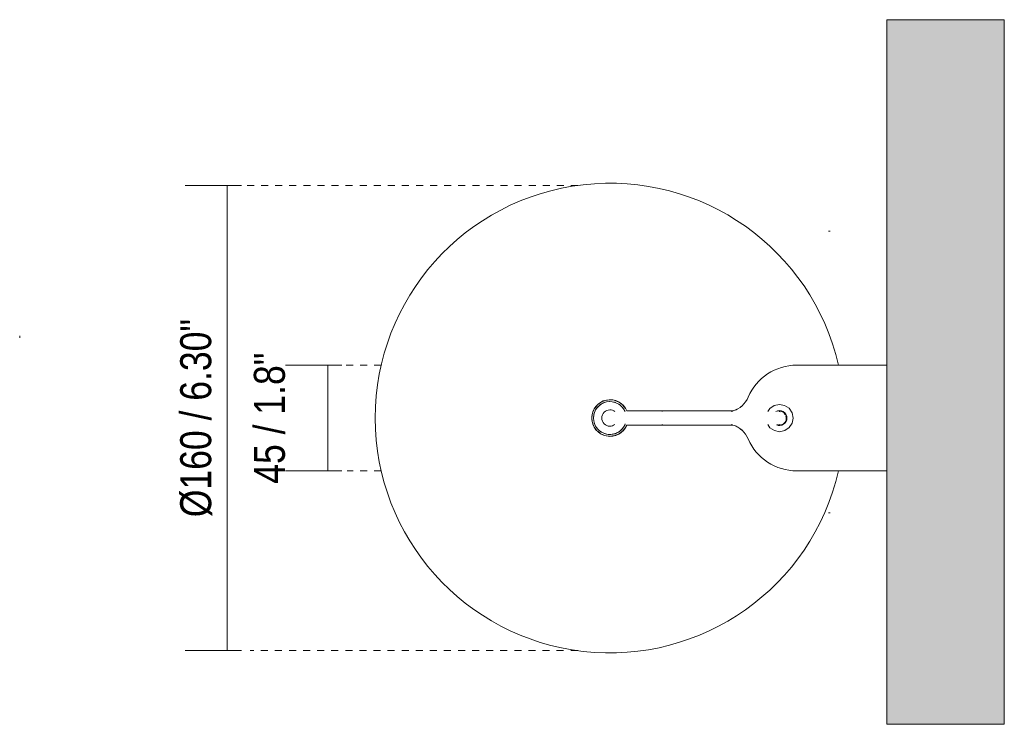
# Model space of a CAD drawing. Header units: millimetres. Extents: x -6729 to -4564, y -1759 to 6729.
# Tile 5 of 5: x -6339 to -5920, y 6429 to 6729. Entities that reach past the tile are written whole.
import ezdxf

# ---------------------------------------------------------------- set-up
doc = ezdxf.new("R2010")
doc.units = ezdxf.units.MM
doc.linetypes.add('Dash', pattern=[6, 3, -3])
for name, color, linetype, lineweight in [('Cotas', 7, 'Continuous', 9), ('Cotas-6', 7, 'Continuous', 9), ('Lighthing Fixture Detail Wide Black', 7, 'Continuous', 20), ('Luminarias', 7, 'Continuous', 20), ('Muros', 7, 'Continuous', 9)]:
    doc.layers.add(name, color=color, linetype=linetype, lineweight=lineweight)
doc.layers.add('Lighthing Fixture Dim Grey Dash', color=7, linetype='Dash', lineweight=9, true_color=0xd2d2d2)
doc.styles.add('Arial Narrow', font='ARIALN.TTF', dxfattribs={"height": 13.2})
doc.styles.add('Arial Narrow_1', font='ARIALN.TTF', dxfattribs={"height": 13.2})
doc.dimstyles.new('FARO_-_2_2mm_Arial_Narrow_mm_Inch_Left_1', dxfattribs={"dimscale": 304.8, "dimtxt": 13.509289, "dimasz": 0, "dimexe": 0.059055, "dimexo": 0.0625, "dimgap": 0.009843, "dimtad": 1, "dimdec": 0, "dimzin": 0, "dimdsep": 46, "dimtxsty": 'Arial Narrow_1', "dimblk1": 'NONE', "dimblk2": 'NONE', "dimsah": 1, "dimcen": 0.09, "dimadec": 0, "dimazin": 0, "dimtfac": 1, "dimtdec": 4, "dimtix": 1, "dimtmove": 0, "dimatfit": 3, "dimfxl": 0.019685, "dimfxlon": 1, "dimtvp": 1, "dimtolj": 1, "dimtzin": 0, "dimarcsym": 2})
doc.dimstyles.new('FARO_-_2_2mm_Arial_Narrow_mm_Inch_Left_2', dxfattribs={"dimscale": 304.8, "dimtxt": 13.509289, "dimasz": 0, "dimexe": 0.059055, "dimexo": 0.0625, "dimgap": 0.009843, "dimtad": 1, "dimdec": 0, "dimzin": 0, "dimdsep": 46, "dimtxsty": 'Arial Narrow', "dimblk1": 'NONE', "dimblk2": 'NONE', "dimsah": 1, "dimcen": 0.09, "dimadec": 0, "dimazin": 0, "dimtfac": 1, "dimtdec": 4, "dimtix": 1, "dimtmove": 2, "dimatfit": 3, "dimfxl": 0.019685, "dimfxlon": 1, "dimtvp": 1, "dimtolj": 1, "dimtzin": 0, "dimarcsym": 2})

# ---------------------------------------------------------------- blocks, each defined once
blk = doc.blocks.new('64273 - VENICE White wall lamp Stripes-561556-Planta_PDF')
at = {"layer": 'Luminarias'}
for p, q in [((-3268.96, 6582.4), (-3289.56, 6582.4)), ((-3393.4, 6564.15), (-3392.76, 6564.99)), ((-3392.12, 6565.64), (-3391.2, 6566.36)), ((-3390.52, 6566.76), (-3389.32, 6567.27)), ((-3388.7, 6567.43), (-3387.26, 6567.64)), ((-3386.77, 6567.64), (-3385.17, 6567.44)), ((-3384.86, 6567.36), (-3383.22, 6566.7)), ((-3383.06, 6566.61), (-3381.57, 6565.48)), ((-3381.48, 6565.39), (-3380.31, 6563.9)), ((-3394.65, 6560.41), (-3394.54, 6561.34)), ((-3394.27, 6562.37), (-3393.9, 6563.28)), ((-3380.31, 6563.9), (-3380.31, 6563.9)), ((-3380.31, 6563.9), (-3380.31, 6563.9)), ((-3380.31, 6563.9), (-3380.31, 6563.9)), ((-3380.24, 6563.78), (-3379.81, 6562.92)), ((-3364.66, 6562.7), (-3364.71, 6562.92)), ((-3394.52, 6558.39), (-3394.65, 6559.32)), ((-3393.86, 6556.46), (-3394.24, 6557.36)), ((-3379.8, 6556.92), (-3380.18, 6556.14)), ((-3379.75, 6556.92), (-3379.8, 6556.92)), ((-3379.8, 6556.92), (-3379.75, 6556.92)), ((-3364.66, 6556.94), (-3364.64, 6557.11)), ((-3392.7, 6554.75), (-3393.35, 6555.58)), ((-3391.12, 6553.4), (-3392.05, 6554.1)), ((-3389.22, 6552.51), (-3390.44, 6553.01)), ((-3387.15, 6552.17), (-3388.6, 6552.35)), ((-3385.06, 6552.4), (-3386.67, 6552.17)), ((-3383.11, 6553.18), (-3384.74, 6552.48)), ((-3381.48, 6554.42), (-3382.95, 6553.27)), ((-3380.24, 6556.03), (-3381.38, 6554.52)), ((-3289.56, 6537.4), (-3268.96, 6537.4))]:
    blk.add_line(p, q, dxfattribs=at)
at = {"layer": 'Luminarias', "flags": 128}
for points in [[(-3308.93, 6559.9), (-3309.37, 6562.14), (-3310.65, 6564.03), (-3312.55, 6565.29), (-3314.79, 6565.72), (-3317.02, 6565.25), (-3318.9, 6563.96), (-3319.73, 6562.68)], [(-3319.73, 6557.11), (-3318.83, 6555.78), (-3316.93, 6554.52), (-3314.69, 6554.09), (-3312.46, 6554.56), (-3310.58, 6555.84), (-3309.34, 6557.76), (-3308.93, 6559.9)]]:
    blk.add_lwpolyline(points, dxfattribs=at)
at = {"layer": 'Luminarias'}
for centre, radius, start, end in [((-3386.96, 6559.9), 7, 23.6754, 336.4193), ((-3337.71, 6572.88), 10.48, 306.1567, 312.2313), ((-3337.71, 6572.88), 10.48, 323.4621, 324.5628), ((-3386.96, 6559.9), 3.47, 90, 270), ((-3386.96, 6559.9), 3.47, 53.6824, 90), ((-3337.71, 6572.88), 10.48, 283.5415, 287.0921), ((-3337.71, 6572.88), 10.48, 293.0124, 298.3927), ((-3314.74, 6559.9), 3.17, 0, 120), ((-3314.74, 6559.9), 3, 0, 106.5408), ((-3314.74, 6559.9), 2.8, 90, 94.1479), ((-3314.74, 6559.9), 2.8, 85.8516, 89.9993), ((-3314.74, 6559.9), 2.8, 75, 79.4469), ((-3314.74, 6559.9), 2.8, 30, 45), ((-3314.74, 6559.9), 2.8, 0, 15), ((-3386.96, 6559.9), 3.47, 270, 305.7505), ((-3337.75, 6546.87), 10.53, 73.4874, 76.488), ((-3337.75, 6546.87), 10.53, 61.839, 67.2796), ((-3314.74, 6559.9), 3.17, 244.9739, 0), ((-3314.74, 6559.9), 3, 251.868, 0), ((-3314.74, 6559.9), 2.8, 256.4831, 258.95), ((-3314.74, 6559.9), 2.8, 267.4083, 270), ((-3314.74, 6559.9), 2.8, 306.3, 306.6708), ((-3314.74, 6559.9), 2.8, 352.5644, 0), ((-3337.75, 6546.87), 10.53, 48.1015, 54.0668), ((-3337.75, 6546.87), 10.53, 35.6383, 36.5892)]:
    blk.add_arc(centre, radius, start, end, dxfattribs=at)
for points in [[(-3389.28, 6566.51), (-3389.96, 6566.28), (-3391.24, 6565.59), (-3392.77, 6564.02), (-3393.74, 6562.06), (-3393.97, 6560.62), (-3393.97, 6559.9)], [(-3387.16, 6566.9), (-3387.23, 6566.9), (-3387.29, 6566.9), (-3387.36, 6566.9)], [(-3379.71, 6562.92), (-3379.75, 6562.92), (-3379.8, 6562.92), (-3379.81, 6562.92), (-3379.81, 6562.92)], [(-3389.28, 6553.29), (-3388.6, 6553.06), (-3387.16, 6552.79), (-3385, 6553.07), (-3383.01, 6553.99), (-3381.4, 6555.47), (-3380.68, 6556.73), (-3380.42, 6557.4)], [(-3387.36, 6552.91), (-3387.29, 6552.91), (-3387.23, 6552.91), (-3387.16, 6552.9)]]:
    blk.add_open_spline(points, degree=3, dxfattribs=at)
for points, knots in [([(-3390.97, 6565.65), (-3391.04, 6565.6), (-3391.23, 6565.46), (-3391.41, 6565.32), (-3391.52, 6565.22)], [0.6535574, 0.6535574, 0.6535574, 0.6535574, 0.66666667, 0.6894942, 0.6894942, 0.6894942, 0.6894942]), ([(-3384.6, 6566.5), (-3384.74, 6566.55), (-3384.96, 6566.62), (-3385.19, 6566.68), (-3385.27, 6566.7)], [0.31050137, 0.31050137, 0.31050137, 0.31050137, 0.33333333, 0.34643307, 0.34643307, 0.34643307, 0.34643307]), ([(-3382.8, 6565.54), (-3382.89, 6565.6), (-3383.09, 6565.74), (-3383.3, 6565.87), (-3383.41, 6565.94)], [0.20526198, 0.20526198, 0.20526198, 0.20526198, 0.22222222, 0.24254135, 0.24254135, 0.24254135, 0.24254135]), ([(-3381.27, 6563.98), (-3381.34, 6564.08), (-3381.51, 6564.3), (-3381.68, 6564.51), (-3381.79, 6564.62)], [0.09245004, 0.09245004, 0.09245004, 0.09245004, 0.11111111, 0.13475932, 0.13475932, 0.13475932, 0.13475932]), ([(-3393.48, 6562.46), (-3393.54, 6562.32), (-3393.63, 6562.06), (-3393.71, 6561.79), (-3393.74, 6561.66)], [0.8652424, 0.8652424, 0.8652424, 0.8652424, 0.88888889, 0.90859304, 0.90859304, 0.90859304, 0.90859304]), ([(-3392.44, 6564.27), (-3392.52, 6564.17), (-3392.66, 6563.98), (-3392.8, 6563.78), (-3392.86, 6563.68)], [0.7574516, 0.7574516, 0.7574516, 0.7574516, 0.77777778, 0.79472931, 0.79472931, 0.79472931, 0.79472931]), ([(-3393.74, 6558.15), (-3393.71, 6558.02), (-3393.63, 6557.75), (-3393.54, 6557.49), (-3393.48, 6557.35)], [0.09140696, 0.09140696, 0.09140696, 0.09140696, 0.11111111, 0.1347576, 0.1347576, 0.1347576, 0.1347576]), ([(-3392.86, 6556.13), (-3392.8, 6556.03), (-3392.66, 6555.83), (-3392.52, 6555.64), (-3392.44, 6555.54)], [0.20527069, 0.20527069, 0.20527069, 0.20527069, 0.22222222, 0.2425484, 0.2425484, 0.2425484, 0.2425484]), ([(-3391.52, 6554.59), (-3391.41, 6554.49), (-3391.23, 6554.35), (-3391.04, 6554.21), (-3390.97, 6554.16)], [0.3105058, 0.3105058, 0.3105058, 0.3105058, 0.33333333, 0.3464426, 0.3464426, 0.3464426, 0.3464426]), ([(-3385.27, 6553.11), (-3385.19, 6553.13), (-3384.96, 6553.19), (-3384.74, 6553.26), (-3384.6, 6553.31)], [0.65356693, 0.65356693, 0.65356693, 0.65356693, 0.66666667, 0.68949863, 0.68949863, 0.68949863, 0.68949863]), ([(-3383.38, 6553.89), (-3383.28, 6553.95), (-3383.08, 6554.07), (-3382.89, 6554.2), (-3382.8, 6554.27)], [0.75896568, 0.75896568, 0.75896568, 0.75896568, 0.77777778, 0.79473802, 0.79473802, 0.79473802, 0.79473802]), ([(-3381.79, 6555.19), (-3381.68, 6555.3), (-3381.51, 6555.51), (-3381.34, 6555.73), (-3381.27, 6555.83)], [0.86524068, 0.86524068, 0.86524068, 0.86524068, 0.88888889, 0.90754996, 0.90754996, 0.90754996, 0.90754996])]:
    blk.add_open_spline(points, degree=3, knots=knots, dxfattribs=at)
blk = doc.blocks.new('DIMBLOCK2-Planta_PDF')
at = {"layer": 'Cotas-6', "color": 251, "true_color": 0x5b5b5b}
for p, q in [((-6250.74, 6658.88), (-6268.74, 6658.88)), ((-6250.74, 6658.88), (-6250.74, 6460.94)), ((-6250.74, 6658.88), (-6244.74, 6658.88)), ((-6250.74, 6460.94), (-6268.74, 6460.94)), ((-6250.74, 6460.94), (-6244.74, 6460.94))]:
    blk.add_line(p, q, dxfattribs=at)
at = {"layer": 'Cotas-6', "color": 0, "insert": (-6270.79, 6517.67), "char_height": 13.2, "width": 101.384, "attachment_point": 1, "rotation": 90, "line_spacing_factor": 0.974696, "style": 'Arial Narrow_1'}
blk.add_mtext('\u202cØ\u202c160 / 6.30"', dxfattribs=at)
blk = doc.blocks.new('_None')
blk = doc.blocks.new('DIMBLOCK3-Planta_PDF')
at = {"layer": 'Cotas-6', "color": 251, "true_color": 0x5b5b5b}
for p, q in [((-6207.93, 6582.4), (-6225.93, 6582.4)), ((-6207.93, 6582.4), (-6207.93, 6537.4)), ((-6207.93, 6582.4), (-6201.93, 6582.4)), ((-6207.93, 6537.4), (-6225.93, 6537.4)), ((-6207.93, 6537.4), (-6201.93, 6537.4))]:
    blk.add_line(p, q, dxfattribs=at)
at = {"layer": 'Cotas-6', "color": 0, "insert": (-6239.4, 6531.92), "char_height": 13.2, "width": 67.1605, "attachment_point": 1, "rotation": 90, "line_spacing_factor": 0.974696, "style": 'Arial Narrow'}
blk.add_mtext('45 / 1.8"', dxfattribs=at)

msp = doc.modelspace()

# ---------------------------------------------------------------- hatches: boundary and pattern name
at = {"layer": 'Muros', "true_color": 0xf7f7f7}
msp.add_hatch(color=7, dxfattribs=at).paths.add_polyline_path([(-5919.71, 6429.5), (-5919.71, 6729.5), (-5969.71, 6729.5), (-5969.71, 6429.5)])

# ---------------------------------------------------------------- linework, layer by layer
at = {"layer": 'Lighthing Fixture Detail Wide Black'}
for p, q in [((-5994.65, 6639.5), (-5993.85, 6639.5)), ((-6339.17, 6594.95), (-6339.17, 6594.11)), ((-6008.15, 6582.4), (-5990.31, 6582.4)), ((-6080.48, 6562.92), (-6035.21, 6562.92)), ((-6035.35, 6556.92), (-6080.47, 6556.92)), ((-5990.31, 6537.4), (-6008.15, 6537.4)), ((-5994.65, 6519.5), (-5993.85, 6519.5))]:
    msp.add_line(p, q, dxfattribs=at)
for centre, radius, start, end in [((-6087.75, 6559.9), 100, 13.0029, 346.9971), ((-6008.15, 6559.9), 22.5, 90, 156.8276), ((-6038.46, 6572.88), 10.48, 288.0718, 336.8276), ((-6087.67, 6559.9), 7.8, 22.7536, 337.5137), ((-6038.5, 6546.87), 10.53, 23.2365, 72.5771), ((-6008.15, 6559.9), 22.5, 203.2365, 270)]:
    msp.add_arc(centre, radius, start, end, dxfattribs=at)
at = {"layer": 'Lighthing Fixture Dim Grey Dash'}
for p, q in [((-6101.33, 6658.88), (-6247.71, 6658.88)), ((-6185.12, 6582.4), (-6204.71, 6582.4)), ((-5969.71, 6582.4), (-5990.31, 6582.4)), ((-6185.12, 6537.4), (-6199.71, 6537.4)), ((-5969.71, 6537.4), (-5990.31, 6537.4)), ((-6101.44, 6460.94), (-6240.99, 6460.94))]:
    msp.add_line(p, q, dxfattribs=at)
at = {"layer": 'Muros', "color": 253, "true_color": 0xaaaaaa}
for p, q in [((-5969.71, 6429.5), (-5969.71, 6729.5)), ((-5969.71, 6729.5), (-5919.71, 6729.5)), ((-5919.71, 6729.5), (-5919.71, 6429.5)), ((-5969.71, 6429.5), (-5919.71, 6429.5))]:
    msp.add_line(p, q, dxfattribs=at)

# ---------------------------------------------------------------- block references
at = {"layer": 'Luminarias'}
msp.add_blockref('64273 - VENICE White wall lamp Stripes-561556-Planta_PDF', (-2700.75, 0), dxfattribs=at)

# ---------------------------------------------------------------- dimensions: what is measured, and where the dimension line sits
at = {"layer": 'Cotas', "color": 251, "true_color": 0x5b5b5b}
dim = msp.add_linear_dim(base=(-6250.74, 6460.94), p1=(-6244.74, 6658.88), p2=(-6244.74, 6460.94), angle=90, text='\u202cØ\u202c160 / 6.30"', dimstyle='FARO_-_2_2mm_Arial_Narrow_mm_Inch_Left_1', override={"dimpost": '<>', "dimfxl": 197.946152}, dxfattribs=at)
dim.commit()
dim.dimension.update_dxf_attribs({"geometry": 'DIMBLOCK2-Planta_PDF', "text_midpoint": (-6261.82, 6559.91)})
dim = msp.add_linear_dim(base=(-6207.93, 6537.4), p1=(-6201.93, 6582.4), p2=(-6201.93, 6537.4), angle=90, dimstyle='FARO_-_2_2mm_Arial_Narrow_mm_Inch_Left_2', override={"dimpost": '<>', "dimfxl": 45}, dxfattribs=at)
dim.commit()
dim.dimension.update_dxf_attribs({"geometry": 'DIMBLOCK3-Planta_PDF', "text_midpoint": (-6230.6, 6565.5), "dimtype": 160, "text_rotation": 90})

doc.saveas('drawing.dxf')
